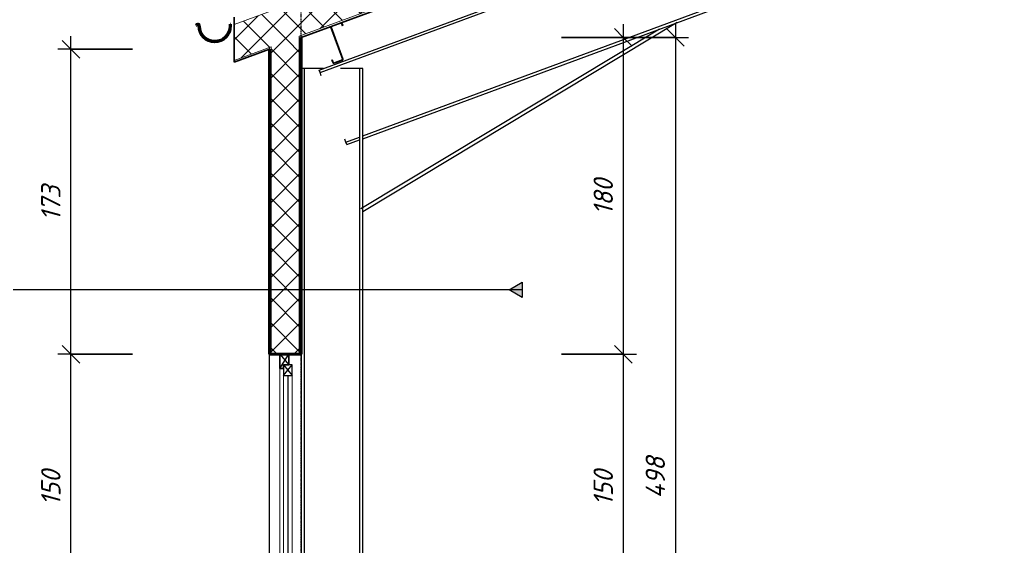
# Model space of a CAD drawing. Header units: millimetres. Extents: x -22097 to 12936, y -2051 to 11384.
# Tile 5 of 12: x -19252 to -13664, y 2296 to 5277. Entities that reach past the tile are written whole.
import ezdxf

# ---------------------------------------------------------------- set-up
doc = ezdxf.new("R2010")
doc.units = ezdxf.units.MM
doc.linetypes.add('Linia osi', pattern=[14, 6, -3, 2, -3])
for name, color, linetype, lineweight in [('A-ANNO-DIMS', 211, 'Continuous', 20), ('A-ANNO-DIMS-50', 211, 'Continuous', 20), ('A-DETL', 90, 'Continuous', 25), ('A-GLAZ', 151, 'Continuous', 25), ('A-GLAZ-SILL', 1, 'Continuous', 25), ('A-ROOF', 132, 'Continuous', 25), ('A-ROOF-MCUT', 132, 'Continuous', 60), ('A-ROOF-PATT', 132, 'Continuous', 35), ('A-WALL', 113, 'Continuous', 25), ('A-WALL-PATT', 111, 'Continuous', 60), ('G-ANNO-TEXT', 231, 'Continuous', 20), ('S-BEAM', 12, 'Continuous', 25), ('S-COLS', 52, 'Continuous', 25), ('S-GRID', 1, 'Continuous', 20)]:
    doc.layers.add(name, color=color, linetype=linetype, lineweight=lineweight)
doc.styles.add('GOST Common_I', font='GOST_Common Italic.ttf', dxfattribs={"height": 110})
doc.dimstyles.new('Zasieczka', dxfattribs={"dimscale": 304.8, "dimtxt": 110.62865, "dimasz": 0.328084, "dimexe": 0.246063, "dimexo": 0.0625, "dimgap": 0.082021, "dimtad": 1, "dimdec": 0, "dimlfac": 0.1, "dimzin": 0, "dimdsep": 46, "dimtxsty": 'GOST Common_I', "dimblk1": 'OBLIQUE', "dimblk2": 'OBLIQUE', "dimsah": 1, "dimcen": 0.09, "dimdle": 0.246063, "dimadec": 1, "dimazin": 0, "dimtfac": 1, "dimtdec": 4, "dimtix": 1, "dimtmove": 0, "dimatfit": 3, "dimfxl": 1.148294, "dimfxlon": 1, "dimtvp": 1, "dimtfill": 1, "dimtolj": 1, "dimtzin": 0, "dimlwd": 25, "dimlwe": 25, "dimarcsym": 2})
pattern_1 = [(45, (-3742.76, 5171.7), (-70.7107, 70.7107), []), (135, (-3742.76, 5171.7), (-70.7107, -70.7107), [])]

# ---------------------------------------------------------------- blocks, each defined once
blk = doc.blocks.new('1-2 - 240x150-1907368-B')
at = {"layer": 'A-GLAZ'}
for p, q in [((-17775.2, 3380), (-17725.2, 3320)), ((-17775.2, 3300), (-17725.2, 3380)), ((-17775.2, 3300), (-17775.2, 3380)), ((-17775.2, 3380), (-17725.2, 3380)), ((-17775.2, 3380), (-17775.2, 3300)), ((-17725.2, 3380), (-17775.2, 3380)), ((-17725.2, 3380), (-17725.2, 3320)), ((-17725.2, 3320), (-17725.2, 3380)), ((-17755.2, 3300), (-17775.2, 3300)), ((-17775.2, 3300), (-17755.2, 3300)), ((-17755.2, 3320), (-17705.2, 3260)), ((-17755.2, 3260), (-17705.2, 3320)), ((-17705.2, 3320), (-17755.2, 3320)), ((-17755.2, 3320), (-17755.2, 3260)), ((-17705.2, 3320), (-17755.2, 3320)), ((-17755.2, 3320), (-17755.2, 3260)), ((-17755.2, 3300), (-17755.2, 3320)), ((-17755.2, 3320), (-17725.2, 3320)), ((-17705.2, 3260), (-17705.2, 3320)), ((-17705.2, 3260), (-17705.2, 3320)), ((-17755.2, 3260), (-17705.2, 3260)), ((-17755.2, 3260), (-17705.2, 3260)), ((-17730.2, 3260), (-17730.2, 2000)), ((-17775.2, 1960), (-17725.2, 1880)), ((-17755.2, 1960), (-17775.2, 1960)), ((-17775.2, 1960), (-17775.2, 1880)), ((-17775.2, 1960), (-17775.2, 1880)), ((-17755.2, 1960), (-17775.2, 1960)), ((-17755.2, 2000), (-17705.2, 1940)), ((-17755.2, 1940), (-17705.2, 2000)), ((-17755.2, 1940), (-17755.2, 2000)), ((-17755.2, 2000), (-17705.2, 2000)), ((-17705.2, 2000), (-17755.2, 2000)), ((-17755.2, 2000), (-17755.2, 1940)), ((-17755.2, 1940), (-17755.2, 1960)), ((-17705.2, 2000), (-17705.2, 1940)), ((-17705.2, 1940), (-17705.2, 2000)), ((-17775.2, 1940), (-17885.2, 1880)), ((-17775.2, 1880), (-17725.2, 1940)), ((-17705.2, 1940), (-17755.2, 1940)), ((-17755.2, 1940), (-17705.2, 1940)), ((-17725.2, 1940), (-17755.2, 1940)), ((-17725.2, 1880), (-17725.2, 1940)), ((-17725.2, 1880), (-17725.2, 1940)), ((-17885.2, 1880), (-17885.2, 1862)), ((-17885.2, 1862), (-17864.7, 1876.3)), ((-17775.2, 1880), (-17725.2, 1880)), ((-17775.2, 1880), (-17725.2, 1880))]:
    blk.add_line(p, q, dxfattribs=at)
at = {"layer": 'A-GLAZ', "lineweight": 20}
for p, q in [((-17775.2, 3300), (-17775.2, 1960)), ((-17755.2, 3260), (-17755.2, 2000)), ((-17705.2, 3260), (-17705.2, 2000))]:
    blk.add_line(p, q, dxfattribs=at)
at = {"layer": 'A-GLAZ-SILL'}
for p, q in [((-17555.2, 1915), (-17725.2, 1915)), ((-17725.2, 1915), (-17725.2, 1880)), ((-17555.2, 1880), (-17555.2, 1915)), ((-17725.2, 1880), (-17555.2, 1880))]:
    blk.add_line(p, q, dxfattribs=at)
blk = doc.blocks.new('Cienkościenne - Zetowniki - 202 Z 14-1940853-B')
at = {"layer": 'S-BEAM', "lineweight": 20}
h = blk.add_hatch(dxfattribs=at)
h.set_pattern_fill('FP_5', color=256, style=0, pattern_type=2)
h.set_pattern_definition([(45, (-3742.76, 5171.7), (-125.7236, 125.7236), []), (45, (-3742.76, 5362.2), (-125.7236, 125.7236), [])])
h.paths.add_polyline_path([(-17469.4, 5030), (-17418.8, 5049.1), (-17417.6, 5050.2), (-17417.5, 5052.8), (-17485.2, 5235.9), (-17485.1, 5237.4), (-17484, 5238.4), (-17428.1, 5259.1), (-17426.6, 5259.1), (-17425.5, 5257.9), (-17420.1, 5243.3), (-17418.8, 5243.8), (-17424.9, 5259.1), (-17426.6, 5260.4), (-17428.6, 5260.4), (-17485.2, 5239.1), (-17486.4, 5238), (-17486.5, 5235.4), (-17418.8, 5052.3), (-17418.8, 5050.8), (-17420, 5049.7), (-17469.8, 5031.3), (-17471.4, 5031.3), (-17472.4, 5032.5), (-17478.5, 5049), (-17479.8, 5048.4), (-17473.7, 5032), (-17471.4, 5030.1), (-17469.8, 5030)], flags=0)
at = {"layer": 'S-BEAM', "lineweight": 35}
for p, q in [((-17428.6, 5260.4), (-17484.5, 5239.8)), ((-17484, 5238.4), (-17428.1, 5259.1)), ((-17425.5, 5257.9), (-17420.1, 5243.3)), ((-17418.8, 5243.8), (-17424.2, 5258.4)), ((-17486.5, 5235.4), (-17418.8, 5052.3)), ((-17417.5, 5052.8), (-17485.2, 5235.9)), ((-17420.1, 5243.3), (-17418.8, 5243.8)), ((-17478.5, 5049), (-17479.8, 5048.5)), ((-17479.8, 5048.5), (-17473.7, 5032)), ((-17472.4, 5032.5), (-17478.5, 5049)), ((-17420, 5049.7), (-17469.8, 5031.3)), ((-17469.4, 5030), (-17419.5, 5048.4))]:
    blk.add_line(p, q, dxfattribs=at)
for centre, radius, start, end in [((-17427.4, 5257.2), 3.4, 20.3045, 110.3045), ((-17427.4, 5257.2), 2, 20.3045, 110.3045), ((-17483.3, 5236.6), 3.4, 110.3045, 200.3045), ((-17483.3, 5236.6), 2, 110.3045, 200.3045), ((-17470.5, 5033.2), 3.4, 200.3045, 290.3045), ((-17470.5, 5033.2), 2, 200.3045, 290.3045), ((-17420.6, 5051.6), 2, 290.3045, 20.3045), ((-17420.6, 5051.6), 3.4, 290.3045, 20.3045)]:
    blk.add_arc(centre, radius, start, end, dxfattribs=at)
blk = doc.blocks.new('DIMBLOCK12-B')
at = {"layer": 'A-ANNO-DIMS-50', "lineweight": 35}
for p, q in [((-18961.5, 3380), (-19011.5, 3430)), ((-18961.5, 3380), (-18911.5, 3330)), ((-18961.5, 1880), (-19011.5, 1930)), ((-18961.5, 1880), (-18911.5, 1830))]:
    blk.add_line(p, q, dxfattribs=at)
at = {"layer": 'A-ANNO-DIMS-50', "lineweight": 25}
for p, q in [((-18611.5, 3380), (-19036.5, 3380)), ((-18961.5, 1880), (-18961.5, 3380)), ((-18961.5, 3380), (-18611.5, 3380)), ((-18611.5, 1880), (-19036.5, 1880)), ((-18961.5, 1880), (-18611.5, 1880))]:
    blk.add_line(p, q, dxfattribs=at)
at = {"layer": 'A-ANNO-DIMS-50', "color": 0, "lineweight": 25, "insert": (-19130.3, 2521.2), "char_height": 110, "width": 261.009, "attachment_point": 1, "rotation": 90, "line_spacing_factor": 1.022761, "style": 'GOST Common_I', "bg_fill": 3, "box_fill_scale": 1.25, "bg_fill_color": 256, "bg_fill_true_color": 13158600, "bg_fill_transparency": 0}
blk.add_mtext('150', dxfattribs=at)
blk = doc.blocks.new('_Oblique')
at = {"color": 0, "linetype": 'ByBlock', "lineweight": -2}
blk.add_line((-0.5, -0.5), (0.5, 0.5), dxfattribs=at)
blk = doc.blocks.new('DIMBLOCK13-B')
at = {"layer": 'A-ANNO-DIMS-50', "lineweight": 35}
for p, q in [((-18961.5, 5110), (-19011.5, 5160)), ((-18961.5, 5110), (-18911.5, 5060)), ((-18961.5, 3380), (-19011.5, 3430)), ((-18961.5, 3380), (-18911.5, 3330))]:
    blk.add_line(p, q, dxfattribs=at)
at = {"layer": 'A-ANNO-DIMS-50', "lineweight": 25}
for p, q in [((-18961.5, 3380), (-18961.5, 5185)), ((-18611.5, 5110), (-19036.5, 5110)), ((-18961.5, 5110), (-18611.5, 5110)), ((-18611.5, 3380), (-19036.5, 3380)), ((-18961.5, 3380), (-18611.5, 3380))]:
    blk.add_line(p, q, dxfattribs=at)
at = {"layer": 'A-ANNO-DIMS-50', "color": 0, "lineweight": 25, "insert": (-19130.3, 4136.2), "char_height": 110, "width": 261.009, "attachment_point": 1, "rotation": 90, "line_spacing_factor": 1.022761, "style": 'GOST Common_I', "bg_fill": 3, "box_fill_scale": 1.25, "bg_fill_color": 256, "bg_fill_true_color": 13158600, "bg_fill_transparency": 0}
blk.add_mtext('173', dxfattribs=at)
blk = doc.blocks.new('DIMBLOCK16-B')
at = {"layer": 'A-ANNO-DIMS-50', "lineweight": 35}
for p, q in [((-15826.6, 5176.6), (-15876.6, 5226.6)), ((-15826.6, 5176.6), (-15776.6, 5126.6)), ((-15826.6, 3380), (-15876.6, 3430)), ((-15826.6, 3380), (-15776.6, 3330))]:
    blk.add_line(p, q, dxfattribs=at)
at = {"layer": 'A-ANNO-DIMS-50', "lineweight": 25}
for p, q in [((-15826.6, 5251.6), (-15826.6, 3380)), ((-16176.6, 5176.6), (-15751.6, 5176.6)), ((-15826.6, 5176.6), (-16176.6, 5176.6)), ((-16176.6, 3380), (-15751.6, 3380)), ((-15826.6, 3380), (-16176.6, 3380))]:
    blk.add_line(p, q, dxfattribs=at)
at = {"layer": 'A-ANNO-DIMS-50', "color": 0, "lineweight": 25, "insert": (-15995.3, 4169.5), "char_height": 110, "width": 261.009, "attachment_point": 1, "rotation": 90, "line_spacing_factor": 1.022761, "style": 'GOST Common_I', "bg_fill": 3, "box_fill_scale": 1.25, "bg_fill_color": 256, "bg_fill_true_color": 13158600, "bg_fill_transparency": 0}
blk.add_mtext('180', dxfattribs=at)
blk = doc.blocks.new('DIMBLOCK17-B')
at = {"layer": 'A-ANNO-DIMS-50', "lineweight": 35}
for p, q in [((-15826.6, 3380), (-15876.6, 3430)), ((-15826.6, 3380), (-15776.6, 3330)), ((-15826.6, 1880), (-15876.6, 1930)), ((-15826.6, 1880), (-15776.6, 1830))]:
    blk.add_line(p, q, dxfattribs=at)
at = {"layer": 'A-ANNO-DIMS-50', "lineweight": 25}
for p, q in [((-16176.6, 3380), (-15751.6, 3380)), ((-15826.6, 3380), (-16176.6, 3380)), ((-15826.6, 3380), (-15826.6, 1880)), ((-16176.6, 1880), (-15751.6, 1880)), ((-15826.6, 1880), (-16176.6, 1880))]:
    blk.add_line(p, q, dxfattribs=at)
at = {"layer": 'A-ANNO-DIMS-50', "color": 0, "lineweight": 25, "insert": (-15995.3, 2521.2), "char_height": 110, "width": 261.009, "attachment_point": 1, "rotation": 90, "line_spacing_factor": 1.022761, "style": 'GOST Common_I', "bg_fill": 3, "box_fill_scale": 1.25, "bg_fill_color": 256, "bg_fill_true_color": 13158600, "bg_fill_transparency": 0}
blk.add_mtext('150', dxfattribs=at)
blk = doc.blocks.new('DIMBLOCK19-B')
at = {"layer": 'A-ANNO-DIMS-50', "lineweight": 35}
for p, q in [((-15531.1, 5176.6), (-15581.1, 5226.6)), ((-15531.1, 5176.6), (-15481.1, 5126.6)), ((-15531.1, 200), (-15581.1, 250)), ((-15531.1, 200), (-15481.1, 150))]:
    blk.add_line(p, q, dxfattribs=at)
at = {"layer": 'A-ANNO-DIMS-50', "lineweight": 25}
for p, q in [((-15531.1, 5251.6), (-15531.1, 200)), ((-15881.1, 5176.6), (-15456.1, 5176.6)), ((-15531.1, 5176.6), (-15881.1, 5176.6)), ((-15881.1, 200), (-15456.1, 200)), ((-15531.1, 200), (-15881.1, 200))]:
    blk.add_line(p, q, dxfattribs=at)
at = {"layer": 'A-ANNO-DIMS-50', "color": 0, "lineweight": 25, "insert": (-15699.9, 2561.7), "char_height": 110, "width": 303.76, "attachment_point": 1, "rotation": 90, "line_spacing_factor": 1.022761, "style": 'GOST Common_I', "bg_fill": 3, "box_fill_scale": 1.25, "bg_fill_color": 256, "bg_fill_true_color": 13158600, "bg_fill_transparency": 0}
blk.add_mtext('498', dxfattribs=at)

msp = doc.modelspace()

# ---------------------------------------------------------------- hatches: boundary and pattern name
at = {"layer": 'A-ROOF-PATT', "lineweight": 20}
h = msp.add_hatch(dxfattribs=at)
h.set_pattern_fill('FP_1', color=256, style=0, pattern_type=2)
h.set_pattern_definition(pattern_1)
h.paths.add_polyline_path([(9864.8, 5046.7), (9864.8, 5249.3), (-4085.2, 10410.8), (-18035.2, 5249.3), (-18035.2, 5046.7), (-4085.2, 10208.2), (9683.6, 5113.7)], flags=0)
at = {"layer": 'A-WALL-PATT', "lineweight": 20}
h = msp.add_hatch(dxfattribs=at)
h.set_pattern_fill('FP_1', color=256, style=0, pattern_type=2)
h.set_pattern_definition(pattern_1)
h.paths.add_polyline_path([(-17665.2, 200), (-17665.2, 1880), (-17825.2, 1880), (-17825.2, 200)], flags=0)
h.paths.add_polyline_path([(-17825.2, 3380), (-17665.2, 3380), (-17665.2, 5183.6), (-17825.2, 5124.4), (-17825.2, 3804)], flags=0)
at = {"layer": 'G-ANNO-TEXT', "lineweight": 25}
msp.add_hatch(color=7, dxfattribs=at).paths.add_polyline_path([(-16399.7, 3702.3), (-16474.7, 3745.6), (-16399.7, 3788.9)], flags=0)

# ---------------------------------------------------------------- linework, layer by layer
at = {"layer": 'A-DETL'}
for p, q in [((-17305.2, 4190.2), (-15519.9, 5262.9)), ((-17315.5, 4207.4), (-15620.9, 5225.5))]:
    msp.add_line(p, q, dxfattribs=at)
at = {"layer": 'A-ROOF', "lineweight": 20}
for p, q in [((-18035.2, 5249.3), (-4085.2, 10410.8)), ((-17665.2, 5183.6), (-4085.2, 10208.2)), ((-18035.2, 5046.7), (-17825.2, 5124.4))]:
    msp.add_line(p, q, dxfattribs=at)
at = {"layer": 'A-ROOF', "lineweight": 35}
for p, q in [((-17655.2, 5176.6), (-4085.2, 10197.5)), ((-18035.2, 5291.9), (-18035.2, 5036)), ((-18035.2, 5036), (-17835.2, 5110))]:
    msp.add_line(p, q, dxfattribs=at)
at = {"layer": 'A-ROOF-MCUT'}
for p, q in [((-18249.5, 5244.4), (-18246.5, 5244.4)), ((-18235.2, 5244.4), (-18235.2, 5241.9)), ((-18232.2, 5241.9), (-18232.2, 5244.4)), ((-18055.2, 5251.9), (-18058.2, 5251.9)), ((-18058.2, 5251.9), (-18058.2, 5241.9)), ((-18055.2, 5241.9), (-18055.2, 5251.9))]:
    msp.add_line(p, q, dxfattribs=at)
for centre, radius, start, end in [((-18240.8, 5244.4), 8.64, 0, 180), ((-18240.8, 5244.4), 5.64, 0, 180), ((-18145.2, 5241.9), 90, 180, 0), ((-18145.2, 5241.9), 87, 180, 360)]:
    msp.add_arc(centre, radius, start, end, dxfattribs=at)
at = {"layer": 'A-WALL', "lineweight": 20}
for p, q in [((-17665.2, 3380), (-17665.2, 5183.6)), ((-17655.2, 5176.6), (-17655.2, 5187.3)), ((-17835.2, 5110), (-17835.2, 5120.7)), ((-17825.2, 3380), (-17825.2, 5124.4))]:
    msp.add_line(p, q, dxfattribs=at)
at = {"layer": 'A-WALL', "lineweight": 60}
for p, q in [((-17655.2, 3380), (-17655.2, 5176.6)), ((-17835.2, 5110), (-17835.2, 3380)), ((-17835.2, 3380), (-17655.2, 3380))]:
    msp.add_line(p, q, dxfattribs=at)
at = {"layer": 'A-WALL'}
for p, q in [((-17835.2, 1880), (-17835.2, 3380)), ((-17655.2, 3380), (-17655.2, 1915))]:
    msp.add_line(p, q, dxfattribs=at)
at = {"layer": 'G-ANNO-TEXT', "color": 7, "lineweight": 25}
for p, q in [((-16399.7, 3745.6), (-19288.8, 3745.6)), ((-16474.7, 3745.6), (-16399.7, 3788.9)), ((-16399.7, 3702.3), (-16474.7, 3745.6)), ((-16399.7, 3788.9), (-16399.7, 3702.3))]:
    msp.add_line(p, q, dxfattribs=at)
at = {"layer": 'S-BEAM'}
for p, q in [((-17551.9, 4990.9), (-4085.2, 9973.6)), ((-17546.8, 4977.2), (-4085.2, 9958)), ((-17305.2, 4617.9), (-4085.2, 9509.3)), ((-17305.2, 4602.4), (-4085.2, 9493.8)), ((-17546.8, 4977.2), (-17551.9, 4990.9)), ((-17540.3, 4959.7), (-17546.8, 4977.2)), ((-17400.8, 4582.6), (-17407.3, 4600.1)), ((-17400.8, 4582.6), (-17322.7, 4611.5)), ((-17395.7, 4568.9), (-17400.8, 4582.6)), ((-17395.7, 4568.9), (-17322.7, 4595.9))]:
    msp.add_line(p, q, dxfattribs=at)
at = {"layer": 'S-COLS'}
for p, q in [((-17637.7, 5000), (-17655.2, 5000)), ((-17637.7, 5000), (-17637.7, 1915)), ((-17610.7, 5000), (-17637.7, 5000)), ((-17527.3, 5000), (-17610.7, 5000)), ((-17349.7, 5000), (-17431.4, 5000)), ((-17322.7, 5000), (-17349.7, 5000)), ((-17322.7, 5000), (-17322.7, 0)), ((-17305.2, 5000), (-17322.7, 5000)), ((-17305.2, 0), (-17305.2, 5000))]:
    msp.add_line(p, q, dxfattribs=at)
at = {"layer": 'S-GRID', "linetype": 'Linia osi', "lineweight": 25}
msp.add_line((-17655.2, -1804.8), (-17655.2, 10784.2), dxfattribs=at)

# ---------------------------------------------------------------- block references
at = {"layer": 'A-GLAZ', "lineweight": 20}
msp.add_blockref('1-2 - 240x150-1907368-B', (0, 0), dxfattribs=at)
at = {"layer": 'S-BEAM'}
msp.add_blockref('Cienkościenne - Zetowniki - 202 Z 14-1940853-B', (0, 0), dxfattribs=at)

# ---------------------------------------------------------------- dimensions: what is measured, and where the dimension line sits
at = {"layer": 'A-ANNO-DIMS', "lineweight": 25}
dim = msp.add_linear_dim(base=(-18961.5, 3380), p1=(-18611.5, 1880), p2=(-18611.5, 3380), angle=90, dimstyle='Zasieczka', override={"dimpost": '<>', "dimfxl": 1500}, dxfattribs=at)
dim.commit()
dim.dimension.update_dxf_attribs({"geometry": 'DIMBLOCK12-B', "text_midpoint": (-19041.5, 2630)})

# ---------------------------------------------------------------- next in the draw order: dimensions: what is measured, and where the dimension line sits
for base, p1, p2, override, picture, middle in [((-15826.6, 3380), (-16176.6, 5176.6), (-16176.6, 3380), {"dimpost": '<>', "dimfxl": 1796.6}, 'DIMBLOCK16-B', (-15906.6, 4278.3)), ((-18961.5, 5110), (-18611.5, 3380), (-18611.5, 5110), {"dimpost": '<>', "dimfxl": 1730}, 'DIMBLOCK13-B', (-19042.2, 4245))]:
    dim = msp.add_linear_dim(base=base, p1=p1, p2=p2, angle=90, dimstyle='Zasieczka', override=override, dxfattribs=at)
    dim.commit()
    dim.dimension.update_dxf_attribs({"geometry": picture, "text_midpoint": middle})

# ---------------------------------------------------------------- next in the draw order: dimensions: what is measured, and where the dimension line sits
dim = msp.add_linear_dim(base=(-15826.6, 1880), p1=(-16176.6, 3380), p2=(-16176.6, 1880), angle=90, dimstyle='Zasieczka', override={"dimpost": '<>', "dimfxl": 1500}, dxfattribs=at)
dim.commit()
dim.dimension.update_dxf_attribs({"geometry": 'DIMBLOCK17-B', "text_midpoint": (-15906.6, 2630)})

# ---------------------------------------------------------------- next in the draw order: dimensions: what is measured, and where the dimension line sits
dim = msp.add_linear_dim(base=(-15531.1, 200), p1=(-15881.1, 5176.6), p2=(-15881.1, 200), angle=90, dimstyle='Zasieczka', override={"dimpost": '<>', "dimfxl": 4976.6}, dxfattribs=at)
dim.commit()
dim.dimension.update_dxf_attribs({"geometry": 'DIMBLOCK19-B', "text_midpoint": (-15611.1, 2688.3)})

doc.saveas('drawing.dxf')
